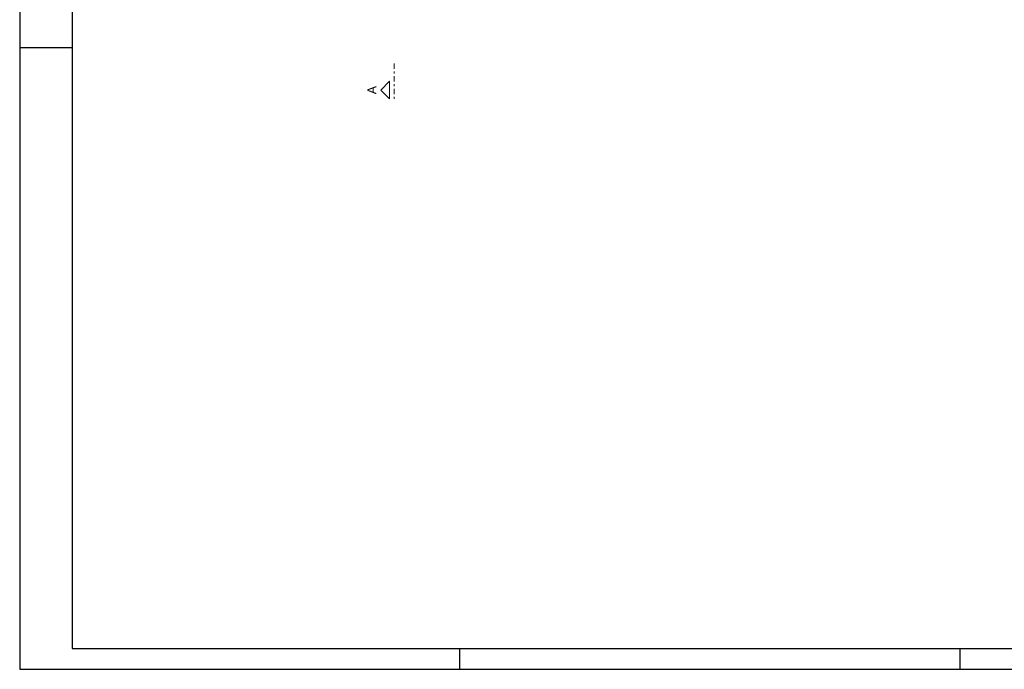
# Model space of a CAD drawing. Header units: millimetres. Extents: x 0 to 119, y 0 to 84.
# Tile 1 of 35: x 0 to 47, y 0 to 31. Entities that reach past the tile are written whole.
import ezdxf

# ---------------------------------------------------------------- set-up
doc = ezdxf.new("R2010")
doc.units = ezdxf.units.MM
doc.header["$MEASUREMENT"] = 0
doc.linetypes.add('DASHDOT', pattern=[2.54, 1.27, -0.635, 0, -0.635])
doc.linetypes.add('NULL', pattern=[0])
doc.layers.add('FO-Cortes', color=9, linetype='DASHDOT', lineweight=5)
doc.layers.add('SEDUC_MARF', color=1, linetype='Continuous')
doc.layers.add('SEDUC_MARGG', color=7, linetype='Continuous')
doc.styles.add('Arial', font='txt')

msp = doc.modelspace()

# ---------------------------------------------------------------- linework, layer by layer
at = {"layer": 'FO-Cortes', "ltscale": 0.2}
msp.add_line((17.8785, 28.9384), (17.8785, 27.244), dxfattribs=at)
at = {"layer": 'FO-Cortes', "linetype": 'Continuous', "ltscale": 0.2}
msp.add_lwpolyline([(17.6667, 27.244), (17.6667, 28.0912), (17.2431, 27.6676), (17.6667, 27.244)], close=True, dxfattribs=at)
at = {"layer": 'SEDUC_MARF'}
for p, q in [((0, 29.7), (2.5, 29.7)), ((21.0015, 1), (21.0015, 0)), ((44.9015, 1), (44.9015, 0))]:
    msp.add_line(p, q, dxfattribs=at)
msp.add_lwpolyline([(118.9, 84.1), (0, 84.1), (0, 0), (118.9, 0)], close=True, dxfattribs=at)
at = {"layer": 'SEDUC_MARGG'}
msp.add_lwpolyline([(2.5, 1), (117.9, 1), (117.9, 83.1), (2.5, 83.1), (2.5, 1)], dxfattribs=at)

# ---------------------------------------------------------------- texts
at = {"layer": 'FO-Cortes', "linetype": 'NULL', "ltscale": 0.2, "insert": (17.0312, 27.6672), "char_height": 0.4236, "width": 0.773711, "attachment_point": 8, "rotation": 90.00021, "line_spacing_factor": 0.798, "style": 'Arial'}
msp.add_mtext('A', dxfattribs=at)

doc.saveas('drawing.dxf')
